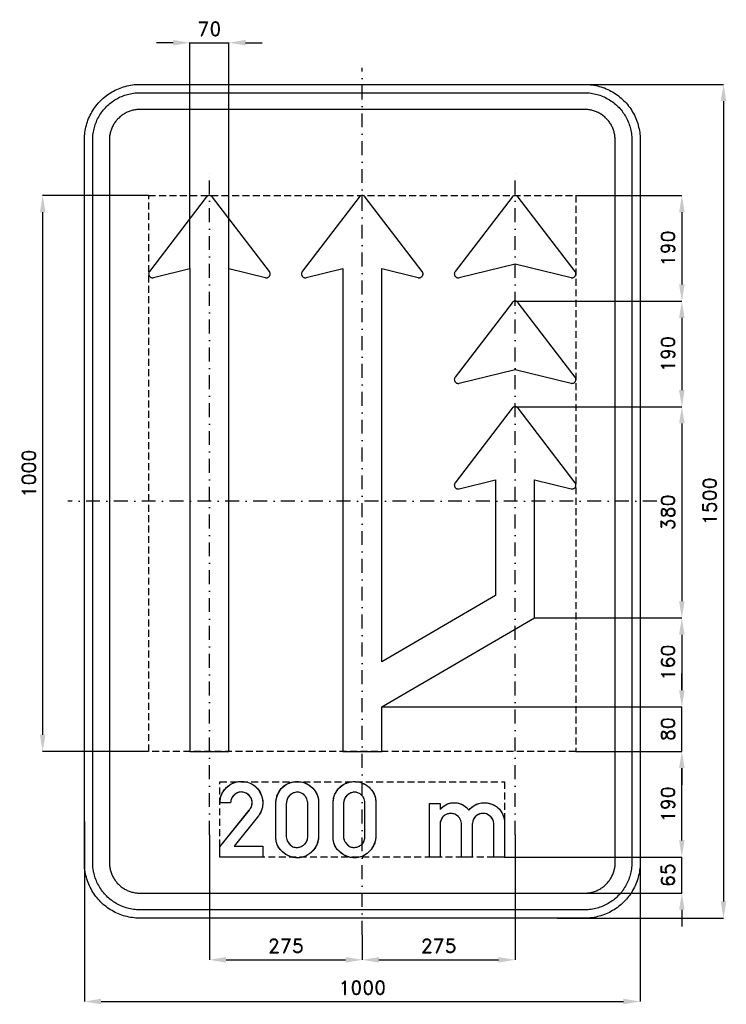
# Model space of a CAD drawing. Header units: millimetres. Extents: x -616 to 655, y -905 to 866.
import ezdxf

# ---------------------------------------------------------------- set-up
doc = ezdxf.new("R2010")
doc.units = ezdxf.units.MM
doc.header["$LTSCALE"] = 5
doc.linetypes.add('ČERCHOVANÁX2', pattern=[2, 1, -0.5, 0, -0.5])
doc.linetypes.add('ČÁRKOVANÁX2', pattern=[1.5, 1, -0.5])
doc.layers.add('Kóty', color=2, linetype='Continuous')
doc.layers.add('Značka', color=7, linetype='Continuous')
doc.styles.get("Standard").update_dxf_attribs({"font": 'romand.shx', "height": 25})
doc.dimstyles.get("Standard").update_dxf_attribs({"dimtxt": 25, "dimasz": 30, "dimexe": 0.18, "dimexo": 0.0625, "dimgap": 12.5, "dimtad": 1, "dimdec": 0, "dimzin": 0, "dimdsep": 46, "dimtxsty": 'Standard', "dimcen": 0.09, "dimadec": 0, "dimazin": 0, "dimtfac": 1, "dimtdec": 0, "dimtofl": 0, "dimtmove": 0, "dimatfit": 3, "dimfxl": 1, "dimtolj": 1, "dimtzin": 0, "dimarcsym": 0})

# ---------------------------------------------------------------- blocks, each defined once
blk = doc.blocks.new('*D0')
at = {"layer": 'Defpoints', "color": 0, "transparency": 16777216}
for p in [(-500, -576.2), (500, -596.8), (500, -900)]:
    blk.add_point(p, dxfattribs=at)
at = {"layer": 'Kóty', "color": 0, "lineweight": -2, "transparency": 16777216}
for p, q in [((-500, -576.2), (-500, -900.2)), ((500, -596.9), (500, -900.2)), ((-470, -900), (470, -900))]:
    blk.add_line(p, q, dxfattribs=at)
at = {"layer": 'Kóty', "color": 0, "transparency": 16777216}
for points in [[(-470, -895), (-470, -905), (-500, -900)], [(470, -895), (470, -905), (500, -900)]]:
    blk.add_solid(points, dxfattribs=at)
at = {"layer": 'Kóty', "color": 0, "transparency": 16777216, "insert": (0, -875), "char_height": 25, "attachment_point": 5}
blk.add_mtext('\\A1;1000', dxfattribs=at)
blk = doc.blocks.new('*D1')
at = {"layer": 'Defpoints', "color": 0, "transparency": 16777216}
for p in [(339.5, 750), (351.4, -750), (650, -750)]:
    blk.add_point(p, dxfattribs=at)
at = {"layer": 'Kóty', "color": 0, "lineweight": -2, "transparency": 16777216}
for p, q in [((339.6, 750), (650.2, 750)), ((650, 720), (650, -720)), ((351.5, -750), (650.2, -750))]:
    blk.add_line(p, q, dxfattribs=at)
at = {"layer": 'Kóty', "color": 0, "transparency": 16777216}
for points in [[(645, 720), (655, 720), (650, 750)], [(645, -720), (655, -720), (650, -750)]]:
    blk.add_solid(points, dxfattribs=at)
at = {"layer": 'Kóty', "color": 0, "transparency": 16777216, "insert": (625, 0), "char_height": 25, "attachment_point": 5, "rotation": 90}
blk.add_mtext('\\A1;1500', dxfattribs=at)
blk = doc.blocks.new('*D2')
at = {"layer": 'Defpoints', "color": 0, "transparency": 16777216}
for p in [(-575, 550), (-384.3, 550), (-384.3, -450)]:
    blk.add_point(p, dxfattribs=at)
at = {"layer": 'Kóty', "color": 0, "lineweight": -2, "transparency": 16777216}
for p, q in [((-384.3625, 550), (-575.18, 550)), ((-575, -420), (-575, 520)), ((-384.3625, -450), (-575.18, -450))]:
    blk.add_line(p, q, dxfattribs=at)
at = {"layer": 'Kóty', "color": 0, "transparency": 16777216}
for points in [[(-580, 520), (-570, 520), (-575, 550)], [(-580, -420), (-570, -420), (-575, -450)]]:
    blk.add_solid(points, dxfattribs=at)
at = {"layer": 'Kóty', "color": 0, "transparency": 16777216, "insert": (-600, 50), "char_height": 25, "attachment_point": 5, "rotation": 90}
blk.add_mtext('\\A1;1000', dxfattribs=at)
blk = doc.blocks.new('*D3')
at = {"layer": 'Defpoints', "color": 0, "transparency": 16777216}
for p in [(-240, 825), (-310, 418.53), (-240, 418.53)]:
    blk.add_point(p, dxfattribs=at)
at = {"layer": 'Kóty', "color": 0, "lineweight": -2, "transparency": 16777216}
for p, q in [((-340, 825), (-370, 825)), ((-310, 418.5925), (-310, 825.18)), ((-240, 418.5925), (-240, 825.18)), ((-210, 825), (-180, 825))]:
    blk.add_line(p, q, dxfattribs=at)
at = {"layer": 'Kóty', "color": 0, "transparency": 16777216}
for points in [[(-340, 830), (-340, 820), (-310, 825)], [(-210, 830), (-210, 820), (-240, 825)]]:
    blk.add_solid(points, dxfattribs=at)
at = {"layer": 'Kóty', "color": 0, "transparency": 16777216, "insert": (-275, 850), "char_height": 25, "attachment_point": 5}
blk.add_mtext('\\A1;70', dxfattribs=at)
blk = doc.blocks.new('*D4')
at = {"layer": 'Defpoints', "color": 0, "transparency": 16777216}
for p in [(384.3, 550), (275.2, 360), (575, 360)]:
    blk.add_point(p, dxfattribs=at)
at = {"layer": 'Kóty', "color": 0, "lineweight": -2, "transparency": 16777216}
for p, q in [((384.3625, 550), (575.18, 550)), ((575, 520), (575, 390)), ((275.2625, 360), (575.18, 360))]:
    blk.add_line(p, q, dxfattribs=at)
at = {"layer": 'Kóty', "color": 0, "transparency": 16777216}
for points in [[(570, 520), (580, 520), (575, 550)], [(570, 390), (580, 390), (575, 360)]]:
    blk.add_solid(points, dxfattribs=at)
at = {"layer": 'Kóty', "color": 0, "transparency": 16777216, "insert": (550, 455), "char_height": 25, "attachment_point": 5, "rotation": 90}
blk.add_mtext('\\A1;190', dxfattribs=at)
blk = doc.blocks.new('*D5')
at = {"layer": 'Defpoints', "color": 0, "transparency": 16777216}
for p in [(275.2625, 360), (274.4, 169.974), (575, 169.974)]:
    blk.add_point(p, dxfattribs=at)
at = {"layer": 'Kóty', "color": 0, "lineweight": -2, "transparency": 16777216}
for p, q in [((275.325, 360), (575.18, 360)), ((575, 330), (575, 199.974)), ((274.4625, 169.974), (575.18, 169.974))]:
    blk.add_line(p, q, dxfattribs=at)
at = {"layer": 'Kóty', "color": 0, "transparency": 16777216}
for points in [[(570, 330), (580, 330), (575, 360)], [(570, 199.974), (580, 199.974), (575, 169.974)]]:
    blk.add_solid(points, dxfattribs=at)
at = {"layer": 'Kóty', "color": 0, "transparency": 16777216, "insert": (550, 264.987), "char_height": 25, "attachment_point": 5, "rotation": 90}
blk.add_mtext('\\A1;190', dxfattribs=at)
blk = doc.blocks.new('*D6')
at = {"layer": 'Defpoints', "color": 0, "transparency": 16777216}
for p in [(-275, -600), (0, -780), (0, -825)]:
    blk.add_point(p, dxfattribs=at)
at = {"layer": 'Kóty', "color": 0, "lineweight": -2, "transparency": 16777216}
for p, q in [((-275, -600.0625), (-275, -825.18)), ((0, -780.0625), (0, -825.18)), ((-245, -825), (-30, -825))]:
    blk.add_line(p, q, dxfattribs=at)
at = {"layer": 'Kóty', "color": 0, "transparency": 16777216}
for points in [[(-245, -820), (-245, -830), (-275, -825)], [(-30, -820), (-30, -830), (0, -825)]]:
    blk.add_solid(points, dxfattribs=at)
at = {"layer": 'Kóty', "color": 0, "transparency": 16777216, "insert": (-137.5, -800), "char_height": 25, "attachment_point": 5}
blk.add_mtext('\\A1;275', dxfattribs=at)
blk = doc.blocks.new('*D7')
at = {"layer": 'Defpoints', "color": 0, "transparency": 16777216}
for p in [(275, -600), (0, -787.5), (275, -825)]:
    blk.add_point(p, dxfattribs=at)
at = {"layer": 'Kóty', "color": 0, "lineweight": -2, "transparency": 16777216}
for p, q in [((275, -600.0625), (275, -825.18)), ((0, -787.5625), (0, -825.18)), ((30, -825), (245, -825))]:
    blk.add_line(p, q, dxfattribs=at)
at = {"layer": 'Kóty', "color": 0, "transparency": 16777216}
for points in [[(30, -820), (30, -830), (0, -825)], [(245, -820), (245, -830), (275, -825)]]:
    blk.add_solid(points, dxfattribs=at)
at = {"layer": 'Kóty', "color": 0, "transparency": 16777216, "insert": (137.5, -800), "char_height": 25, "attachment_point": 5}
blk.add_mtext('\\A1;275', dxfattribs=at)
blk = doc.blocks.new('*D8')
at = {"layer": 'Defpoints', "color": 0, "transparency": 16777216}
for p in [(424.82125, 169.974), (310, -209.999), (575, -209.999)]:
    blk.add_point(p, dxfattribs=at)
at = {"layer": 'Kóty', "color": 0, "lineweight": -2, "transparency": 16777216}
for p, q in [((424.88375, 169.974), (575.18, 169.974)), ((575, 139.974), (575, -179.999)), ((310.0625, -209.999), (575.18, -209.999))]:
    blk.add_line(p, q, dxfattribs=at)
at = {"layer": 'Kóty', "color": 0, "transparency": 16777216}
for points in [[(570, 139.974), (580, 139.974), (575, 169.974)], [(570, -179.999), (580, -179.999), (575, -209.999)]]:
    blk.add_solid(points, dxfattribs=at)
at = {"layer": 'Kóty', "color": 0, "transparency": 16777216, "insert": (550, -20.0125), "char_height": 25, "attachment_point": 5, "rotation": 90}
blk.add_mtext('\\A1;380', dxfattribs=at)
blk = doc.blocks.new('*D9')
at = {"layer": 'Defpoints', "color": 0, "transparency": 16777216}
for p in [(310.0625, -209.999), (35, -370), (575, -370)]:
    blk.add_point(p, dxfattribs=at)
at = {"layer": 'Kóty', "color": 0, "lineweight": -2, "transparency": 16777216}
for p, q in [((310.125, -209.999), (575.18, -209.999)), ((575, -239.999), (575, -340)), ((35.0625, -370), (575.18, -370))]:
    blk.add_line(p, q, dxfattribs=at)
at = {"layer": 'Kóty', "color": 0, "transparency": 16777216}
for points in [[(570, -239.999), (580, -239.999), (575, -209.999)], [(570, -340), (580, -340), (575, -370)]]:
    blk.add_solid(points, dxfattribs=at)
at = {"layer": 'Kóty', "color": 0, "transparency": 16777216, "insert": (550, -289.9995), "char_height": 25, "attachment_point": 5, "rotation": 90}
blk.add_mtext('\\A1;160', dxfattribs=at)
blk = doc.blocks.new('*D10')
at = {"layer": 'Defpoints', "color": 0, "transparency": 16777216}
for p in [(35.0625, -370), (384.3, -450), (575, -450)]:
    blk.add_point(p, dxfattribs=at)
at = {"layer": 'Kóty', "color": 0, "lineweight": -2, "transparency": 16777216}
for p, q in [((575, -340), (575, -310)), ((35.125, -370), (575.18, -370)), ((384.3625, -450), (575.18, -450)), ((575, -480), (575, -510))]:
    blk.add_line(p, q, dxfattribs=at)
at = {"layer": 'Kóty', "color": 0, "transparency": 16777216}
for points in [[(570, -340), (580, -340), (575, -370)], [(570, -480), (580, -480), (575, -450)]]:
    blk.add_solid(points, dxfattribs=at)
at = {"layer": 'Kóty', "color": 0, "transparency": 16777216, "insert": (550, -410), "char_height": 25, "attachment_point": 5, "rotation": 90}
blk.add_mtext('\\A1;80', dxfattribs=at)
blk = doc.blocks.new('*D11')
at = {"layer": 'Defpoints', "color": 0, "transparency": 16777216}
for p in [(256, -640), (575, -640), (239.8, -705)]:
    blk.add_point(p, dxfattribs=at)
at = {"layer": 'Kóty', "color": 0, "lineweight": -2, "transparency": 16777216}
for p, q in [((575, -610), (575, -580)), ((256.1, -640), (575.2, -640)), ((239.8, -705), (575.2, -705)), ((575, -735), (575, -765))]:
    blk.add_line(p, q, dxfattribs=at)
at = {"layer": 'Kóty', "color": 0, "transparency": 16777216}
for points in [[(570, -610), (580, -610), (575, -640)], [(570, -735), (580, -735), (575, -705)]]:
    blk.add_solid(points, dxfattribs=at)
at = {"layer": 'Kóty', "color": 0, "transparency": 16777216, "insert": (550, -672.5), "char_height": 25, "attachment_point": 5, "rotation": 90}
blk.add_mtext('\\A1;65', dxfattribs=at)
blk = doc.blocks.new('*D12')
at = {"layer": 'Defpoints', "color": 0, "transparency": 16777216}
for p in [(384.3, -450), (575, -450), (256.0925, -640)]:
    blk.add_point(p, dxfattribs=at)
at = {"layer": 'Kóty', "color": 0, "lineweight": -2, "transparency": 16777216}
for p, q in [((384.3625, -450), (575.18, -450)), ((575, -610), (575, -480)), ((256.155, -640), (575.18, -640))]:
    blk.add_line(p, q, dxfattribs=at)
at = {"layer": 'Kóty', "color": 0, "transparency": 16777216}
for points in [[(570, -480), (580, -480), (575, -450)], [(570, -610), (580, -610), (575, -640)]]:
    blk.add_solid(points, dxfattribs=at)
at = {"layer": 'Kóty', "color": 0, "transparency": 16777216, "insert": (550, -545), "char_height": 25, "attachment_point": 5, "rotation": 90}
blk.add_mtext('\\A1;190', dxfattribs=at)

msp = doc.modelspace()

# ---------------------------------------------------------------- linework, layer by layer
at = {"layer": 'Kóty'}
for points in [[(-310, 825), (-240, 825)], [(575, -450), (575, -370)], [(575, -705), (575, -640)]]:
    msp.add_lwpolyline(points, dxfattribs=at)
at = {"layer": 'Značka', "color": 6, "linetype": 'ČERCHOVANÁX2', "ltscale": 5}
for points in [[(0, -780), (0, 780)], [(-275, -600), (-275, 600)], [(275, -600), (275, 600)], [(530, 0), (-530, 0)]]:
    msp.add_lwpolyline(points, dxfattribs=at)
at = {"layer": 'Značka', "color": 5}
for points in [[(-400, -750), (-400.393, -749.9988), (-400.785, -749.9969, -0.0321801), (-413.6978, -749.0925, -0.0354432), (-426.3873, -746.4557, -0.0362667), (-438.6591, -742.3068, -0.0344205), (-450.2266, -736.4713, -0.0337216), (-461.0042, -729.2849, -0.0340847), (-470.7107, -720.7107, -0.0342086), (-479.2931, -711.0064, -0.0342292), (-486.4713, -700.2266, -0.0340441), (-492.2651, -688.6512, -0.0334121), (-496.4557, -676.3873, -0.0341269), (-499.1355, -663.6918, -0.0367447), (-499.9969, -650.785), (-499.9989, -650.393), (-500, -650), (-500, 650), (-499.9988, 650.39), (-499.9969, 650.79, -0.0321796), (-499.0925, 663.7, -0.0354411), (-496.4557, 676.39, -0.0362697), (-492.3068, 688.66, -0.0344172), (-486.4713, 700.23, -0.033719), (-479.2849, 711, -0.0340776), (-470.7107, 720.71, -0.0342077), (-461.0064, 729.29, -0.0342268), (-450.2266, 736.47, -0.0340514), (-438.6512, 742.27, -0.0334162), (-426.3873, 746.46, -0.0341286), (-413.6918, 749.14, -0.0367456), (-400.785, 750), (-400.393, 750), (-400, 750), (400, 750), (400.393, 750), (400.785, 750, -0.0321794), (413.698, 749.09, -0.0354509), (426.387, 746.46, -0.0362816), (438.659, 742.31, -0.0344246), (450.227, 736.47, -0.0337312), (461.004, 729.28, -0.034081), (470.711, 720.71, -0.0342138), (479.293, 711.01, -0.0342285), (486.471, 700.23, -0.0340344), (492.265, 688.65, -0.0334114), (496.46, 676.39, -0.0341223), (499.14, 663.69, -0.0367412), (500, 650.79), (500, 650.39), (500, 650), (500, -650), (500, -650.393), (500, -650.785, -0.0321792), (499.09, -663.6978, -0.0354418), (496.46, -676.3873, -0.0362638), (492.307, -688.6591, -0.0344153), (486.471, -700.2266, -0.0337192), (479.285, -711.0042, -0.034086), (470.711, -720.7107, -0.0342054), (461.006, -729.2931, -0.0342295), (450.227, -736.4713, -0.0340459), (438.651, -742.2651, -0.0334135), (426.387, -746.4557, -0.034127), (413.692, -749.1355, -0.036745), (400.785, -749.9969), (400.393, -749.9989), (400, -750), (-400, -750)], [(-400, -735), (-400.334, -734.999), (-400.668, -734.9974, -0.0321799), (-411.6431, -734.2286, -0.0354431), (-422.4292, -731.9874, -0.036267), (-432.8602, -728.4608, -0.0344205), (-442.6926, -723.5006, -0.0337214), (-451.8536, -717.3922, -0.0340847), (-460.1041, -710.1041, -0.0342085), (-467.3991, -701.8554, -0.0342292), (-473.5006, -692.6926, -0.0340447), (-478.4254, -682.8535, -0.0334123), (-481.9874, -672.4292, -0.0341271), (-484.2652, -661.638, -0.0367448), (-484.9974, -650.668), (-484.9991, -650.334), (-485, -650), (-485, 650), (-484.999, 650.33), (-484.9974, 650.67, -0.0321808), (-484.2286, 661.64, -0.0354437), (-481.9874, 672.43, -0.0362674), (-478.4608, 682.86, -0.034419), (-473.5006, 692.69, -0.0337112), (-467.3922, 701.85, -0.0340785), (-460.1041, 710.1, -0.034195), (-451.8554, 717.4, -0.0342194), (-442.6926, 723.5, -0.0340514), (-432.8535, 728.43, -0.0334085), (-422.4292, 731.99, -0.0341207), (-411.638, 734.27, -0.0367451), (-400.668, 735), (-400.334, 735), (-400, 735), (400, 735), (400.334, 735), (400.668, 735, -0.0321738), (411.643, 734.23, -0.0354396), (422.429, 731.99, -0.0362613), (432.86, 728.46, -0.0344296), (442.693, 723.5, -0.0337309), (451.854, 717.39, -0.0340802), (460.104, 710.1, -0.0342125), (467.399, 701.86, -0.03423), (473.501, 692.69, -0.0340367), (478.425, 682.85, -0.0334178), (481.987, 672.43, -0.0341274), (484.265, 661.64, -0.0367509), (484.997, 650.67), (484.999, 650.33), (485, 650), (485, -650), (484.999, -650.334), (484.997, -650.668, -0.0321847), (484.229, -661.6431, -0.0354498), (481.987, -672.4292, -0.0362714), (478.461, -682.8602, -0.0344187), (473.501, -692.6926, -0.0337149), (467.392, -701.8536, -0.0340831), (460.104, -710.1041, -0.0342094), (451.855, -717.3991, -0.0342308), (442.693, -723.5006, -0.0340424), (432.854, -728.4254, -0.0334111), (422.429, -731.9874, -0.0341271), (411.638, -734.2652, -0.0367448), (400.668, -734.9974), (400.334, -734.9991), (400, -735), (-400, -735)], [(-400, -705), (400, -705), (400.216, -704.9994), (400.432, -704.9983, 0.0321799), (407.534, -704.5008, 0.0354424), (414.513, -703.0507, 0.0362647), (421.263, -700.7687, 0.0344223), (427.625, -697.5592, 0.033717), (433.552, -693.6067, 0.034088), (438.891, -688.8909, 0.0342122), (443.611, -683.5535, 0.0342287), (447.559, -677.6246, 0.0340415), (450.746, -671.2582, 0.0334124), (453.051, -664.513, 0.0341249), (454.525, -657.5305, 0.0367432), (454.998, -650.432), (454.999, -650.216), (455, -650), (455, 650), (454.999, 650.22), (454.998, 650.43, 0.0321867), (454.501, 657.53, 0.0354421), (453.051, 664.51, 0.0362779), (450.769, 671.26, 0.0344207), (447.559, 677.62, 0.0337176), (443.607, 683.55, 0.0340785), (438.891, 688.89, 0.0341988), (433.554, 693.61, 0.0342361), (427.625, 697.56, 0.0340303), (421.258, 700.75, 0.033395), (414.513, 703.05, 0.0341092), (407.53, 704.52, 0.0367438), (400.432, 705), (400.216, 705), (400, 705), (-400, 705), (-400.216, 705), (-400.432, 705, 0.0321706), (-407.5338, 704.5, 0.0354292), (-414.513, 703.05, 0.036266), (-421.2625, 700.77, 0.0344312), (-427.6246, 697.56, 0.0337345), (-433.5523, 693.61, 0.034079), (-438.8909, 688.89, 0.0342245), (-443.6112, 683.55, 0.0342352), (-447.5592, 677.62, 0.0340405), (-450.7458, 671.26, 0.0334087), (-453.0507, 664.51, 0.034125), (-454.5245, 657.53, 0.0367448), (-454.9983, 650.43), (-454.9994, 650.22), (-455, 650), (-455, -650), (-454.9994, -650.216), (-454.9983, -650.432, 0.0321797), (-454.5008, -657.5338, 0.0354429), (-453.0507, -664.513, 0.0362669), (-450.7687, -671.2625, 0.0344214), (-447.5592, -677.6246, 0.0337215), (-443.6067, -683.5523, 0.0340845), (-438.8909, -688.8909, 0.0342083), (-433.5535, -693.6112, 0.0342301), (-427.6246, -697.5592, 0.0340439), (-421.2582, -700.7458, 0.0334124), (-414.513, -703.0507, 0.0341275), (-407.5305, -704.5245, 0.0367453), (-400.432, -704.9983), (-400.216, -704.9994), (-400, -705)], [(-256.03, -640), (-256.03, -621.958), (-203.22, -555.498), (-202.45, -554.521), (-201.71, -553.516, 0.0829791), (-198.85, -547.512, 0.0943981), (-198.22, -540.887, 0.0921532), (-199.61, -534.894, 0.0840255), (-203.01, -529.694, 0.0981467), (-208.99, -525.033, 0.106049), (-216.25, -523.098, 0.106166), (-223.63, -524.027, 0.0999533), (-230.11, -527.837, 0.0837277), (-234.15, -532.512, 0.0916537), (-236.31, -538.159), (-236.64, -540.244), (-236.82, -542.35), (-256.03, -542.35), (-255.98, -540.535), (-255.89, -538.722, -0.0594225), (-254.29, -530.616, -0.058226), (-250.83, -523.042, -0.0721484), (-244.4, -514.743, -0.0722198), (-235.92, -508.614, -0.0614808), (-227.77, -505.261, -0.0599421), (-219.03, -503.959, -0.0830621), (-206.56, -505.412, -0.0870443), (-195.24, -510.92, -0.0877596), (-186.16, -519.658, -0.0877873), (-180.63, -530.903, -0.0684788), (-178.91, -540.504, -0.0624169), (-179.73, -550.253, -0.0506904), (-181.84, -557.506, -0.0618401), (-185.48, -564.034), (-186.2, -565.02), (-186.94, -565.989), (-230.8, -620.734), (-178.97, -620.734), (-178.97, -640), (-256.03, -640)], [(-256, -640), (-256, -621.958), (-203.2, -555.498), (-202.4, -554.521), (-201.7, -553.516), (-198.9, -547.512), (-198.2, -540.887), (-199.6, -534.894), (-203, -529.694), (-209, -525.033, 0.106039), (-216.2, -523.098, 0.106164), (-223.6, -524.027), (-230.1, -527.837), (-234.1, -532.512), (-236.3, -538.159), (-236.6, -540.244), (-236.8, -542.35), (-256, -542.35), (-256, -540.535), (-255.9, -538.722), (-254.3, -530.616), (-250.8, -523.042), (-244.4, -514.743), (-235.9, -508.614), (-227.8, -505.261, -0.059925), (-219, -503.959, -0.0830637), (-206.6, -505.412, -0.0871166), (-195.2, -510.92), (-186.2, -519.658), (-180.6, -530.903), (-178.9, -540.504), (-179.7, -550.253), (-181.8, -557.506), (-185.5, -564.034), (-186.2, -565.02), (-186.9, -565.989), (-230.8, -620.734), (-179, -620.734), (-179, -640), (-256, -640)], [(-155.3, -544.094), (-155.4, -542.884), (-155.3, -541.675), (-154.5, -534.293), (-152.1, -527.162), (-145.9, -516.976), (-136.8, -509.43), (-129.8, -506.201), (-122.3, -504.592, -0.0620185), (-112.5, -504.58, -0.0645419), (-103, -507.011), (-95.6, -510.687), (-89.2, -515.884), (-84.6, -521.502), (-81.2, -527.964), (-79.5, -533.51), (-78.8, -539.256), (-78.7, -541.268), (-78.8, -543.278), (-78.8, -602.116), (-78.8, -603.325), (-78.8, -604.534), (-79.7, -611.531), (-82, -618.245), (-87, -626.695), (-94.1, -633.545), (-101.7, -638.187), (-110.2, -640.802, -0.0696627), (-120, -641.323, -0.0674728), (-129.6, -639.198), (-137.3, -635.548), (-144.1, -630.325), (-149.2, -624.754), (-152.9, -618.245), (-154.7, -612.326), (-155.3, -606.152), (-155.4, -604.131), (-155.3, -602.116), (-155.3, -544.094)], [(-155.34, -544.094), (-155.35, -542.884), (-155.34, -541.675, -0.0490265), (-154.46, -534.293, -0.0499929), (-152.12, -527.163, -0.0795418), (-145.92, -516.976, -0.0890969), (-136.81, -509.43, -0.0597951), (-129.83, -506.201, -0.0520207), (-122.29, -504.592, -0.0620169), (-112.46, -504.58, -0.0645003), (-102.96, -507.011, -0.0554379), (-95.61, -510.687, -0.0554872), (-89.25, -515.884, -0.0511063), (-84.57, -521.502, -0.0548889), (-81.19, -527.964, -0.0452566), (-79.46, -533.51, -0.0459917), (-78.77, -539.256), (-78.74, -541.268), (-78.77, -543.278), (-78.77, -602.116), (-78.76, -603.325), (-78.77, -604.534, -0.0517783), (-79.68, -611.531, -0.049691), (-81.99, -618.245, -0.0667972), (-87.02, -626.695, -0.065912), (-94.09, -633.545, -0.0611027), (-101.69, -638.187, -0.0641443), (-110.2, -640.802, -0.0696624), (-119.99, -641.323, -0.0674499), (-129.55, -639.198, -0.0568158), (-137.26, -635.548, -0.0496032), (-144.06, -630.325, -0.0480623), (-149.21, -624.754, -0.0659016), (-152.92, -618.245, -0.0547556), (-154.72, -612.326, -0.0423693), (-155.34, -606.152), (-155.37, -604.131), (-155.34, -602.116), (-155.34, -544.094)], [(-52.3, -544.094), (-52.3, -542.884), (-52.3, -541.675), (-51.5, -534.293), (-49.1, -527.162), (-42.9, -516.976), (-33.8, -509.43), (-26.8, -506.201), (-19.3, -504.592, -0.0620185), (-9.5, -504.58, -0.0645419), (0, -507.011), (7.4, -510.687), (13.8, -515.884), (18.4, -521.502), (21.8, -527.964), (23.5, -533.51), (24.2, -539.256), (24.3, -541.268), (24.2, -543.278), (24.2, -602.116), (24.2, -603.325), (24.2, -604.534), (23.3, -611.531), (21, -618.245), (16, -626.695), (8.9, -633.545), (1.3, -638.187), (-7.2, -640.802, -0.0696627), (-17, -641.323, -0.0674728), (-26.5, -639.198), (-34.3, -635.548), (-41.1, -630.325), (-46.2, -624.754), (-49.9, -618.245), (-51.7, -612.326), (-52.3, -606.152), (-52.4, -604.131), (-52.3, -602.116), (-52.3, -544.094)], [(-52.33, -544.094), (-52.34, -542.884), (-52.33, -541.675, -0.0490265), (-51.45, -534.293, -0.0499929), (-49.11, -527.163, -0.0795418), (-42.91, -516.976, -0.0890969), (-33.8, -509.43, -0.0597951), (-26.82, -506.201, -0.0520207), (-19.29, -504.592, -0.0620169), (-9.46, -504.58, -0.0645003), (0.05, -507.011, -0.0554379), (7.4, -510.687, -0.0554872), (13.76, -515.884, -0.0511063), (18.43, -521.502, -0.0548889), (21.82, -527.964, -0.0452566), (23.54, -533.51, -0.0459917), (24.24, -539.256), (24.27, -541.268), (24.24, -543.278), (24.24, -602.116), (24.25, -603.325), (24.24, -604.534, -0.0517783), (23.33, -611.531, -0.049691), (21.02, -618.245, -0.0667972), (15.99, -626.695, -0.065912), (8.92, -633.545, -0.0611027), (1.31, -638.187, -0.0641443), (-7.19, -640.802, -0.0696624), (-16.98, -641.323, -0.0674499), (-26.54, -639.198, -0.0568158), (-34.25, -635.548, -0.0496032), (-41.06, -630.325, -0.0480623), (-46.2, -624.754, -0.0659016), (-49.91, -618.245, -0.0547556), (-51.71, -612.326, -0.0423693), (-52.33, -606.152), (-52.36, -604.131), (-52.33, -602.116), (-52.33, -544.094)], [(-136.81, -544.094), (-136.81, -602.116), (-136.82, -602.925), (-136.81, -603.733, 0.0738963), (-135.86, -608.731, 0.0595341), (-133.59, -613.408, 0.0707199), (-129.76, -618.217, 0.0945857), (-124.71, -621.466, 0.108402), (-117.96, -622.799, 0.0875516), (-111.02, -621.466, 0.0781521), (-105.53, -618.612, 0.08816), (-101.34, -614.209, 0.0617759), (-99.38, -610.531, 0.0611714), (-98.36, -606.503), (-98.17, -604.314), (-98.12, -602.116), (-98.12, -544.094), (-98.25, -542.184), (-98.46, -540.283, 0.0583392), (-99.73, -535.533, 0.0647204), (-102.14, -531.198, 0.0880889), (-106.72, -526.589, 0.0978886), (-112.62, -523.942, 0.0998457), (-119.19, -523.529, 0.0882648), (-125.51, -525.545, 0.0741645), (-130.17, -528.708, 0.0756998), (-133.66, -533.055, 0.0525995), (-135.4, -536.706, 0.0461164), (-136.39, -540.62), (-136.63, -542.354), (-136.81, -544.094)], [(-136.8, -544.094), (-136.8, -602.116), (-136.8, -602.925), (-136.8, -603.733), (-135.9, -608.731), (-133.6, -613.408), (-129.8, -618.217), (-124.7, -621.466, 0.108474), (-118, -622.799, 0.0875103), (-111, -621.466), (-105.5, -618.612), (-101.3, -614.209), (-99.4, -610.531), (-98.4, -606.503), (-98.2, -604.314), (-98.1, -602.116), (-98.1, -544.094), (-98.2, -542.184), (-98.5, -540.283), (-99.7, -535.533), (-102.1, -531.198), (-106.7, -526.589), (-112.6, -523.942, 0.0998497), (-119.2, -523.529, 0.0881573), (-125.5, -525.545), (-130.2, -528.708), (-133.7, -533.055), (-135.4, -536.706), (-136.4, -540.62), (-136.6, -542.354), (-136.8, -544.094)], [(-33.8, -544.094), (-33.8, -602.116), (-33.81, -602.925), (-33.8, -603.733, 0.0738963), (-32.85, -608.731, 0.0595341), (-30.58, -613.408, 0.0707199), (-26.75, -618.217, 0.0945857), (-21.71, -621.466, 0.108402), (-14.95, -622.799, 0.0875516), (-8.01, -621.466, 0.0781521), (-2.52, -618.612, 0.08816), (1.67, -614.209, 0.0617759), (3.63, -610.531, 0.0611714), (4.65, -606.503), (4.84, -604.314), (4.89, -602.116), (4.89, -544.094), (4.76, -542.184), (4.55, -540.283, 0.0583392), (3.27, -535.533, 0.0647204), (0.86, -531.198, 0.0880889), (-3.72, -526.589, 0.0978886), (-9.61, -523.942, 0.0998457), (-16.18, -523.529, 0.0882648), (-22.51, -525.545, 0.0741645), (-27.16, -528.708, 0.0756998), (-30.65, -533.055, 0.0525995), (-32.39, -536.706, 0.0461164), (-33.38, -540.62), (-33.62, -542.354), (-33.8, -544.094)], [(-33.8, -544.094), (-33.8, -602.116), (-33.8, -602.925), (-33.8, -603.733), (-32.9, -608.731), (-30.6, -613.408), (-26.8, -618.217), (-21.7, -621.466, 0.108474), (-15, -622.799, 0.0875103), (-8, -621.466), (-2.5, -618.612), (1.7, -614.209), (3.6, -610.531), (4.6, -606.503), (4.8, -604.314), (4.9, -602.116), (4.9, -544.094), (4.8, -542.184), (4.5, -540.283), (3.3, -535.533), (0.9, -531.198), (-3.7, -526.589), (-9.6, -523.942, 0.0998497), (-16.2, -523.529, 0.0881573), (-22.5, -525.545), (-27.2, -528.708), (-30.6, -533.055), (-32.4, -536.706), (-33.4, -540.62), (-33.6, -542.354), (-33.8, -544.094)], [(120.66, -639.986), (120.66, -543.517), (140.04, -543.517), (140.04, -554.261), (141.1, -553.087), (142.18, -551.941, -0.0538256), (147.45, -547.642, -0.0546358), (153.54, -544.558, -0.0497782), (159.36, -542.826, -0.0499047), (165.4, -542.28, -0.0445993), (170.78, -542.705, -0.0453435), (175.99, -544.08, -0.0415337), (180.77, -546.2, -0.0347546), (185.18, -549.03), (187.6, -550.943), (189.78, -553.108), (190.8, -554.331), (191.78, -555.597), (192.92, -554.243), (194.11, -552.925, -0.072075), (201.34, -547.269, -0.0664565), (209.88, -543.756, -0.0355099), (214.59, -542.683, -0.0358379), (219.38, -542.294, -0.05052), (226.27, -542.853, -0.0496604), (232.97, -544.783, -0.0682901), (241.4, -549.328, -0.0733018), (248.21, -556.005, -0.0568437), (252.23, -562.357, -0.0488648), (254.83, -569.406), (255.46, -571.997), (255.86, -574.623), (255.96, -575.81), (256.03, -577), (256.03, -639.986), (236.66, -639.986), (236.66, -580.895), (236.64, -580.171), (236.61, -579.447), (236, -575.843), (234.68, -572.416, 0.0676888), (232, -568.307, 0.066944), (228.33, -565.047, 0.0735534), (223.5, -562.565, 0.0743163), (218.16, -561.587, 0.080741), (212.29, -562.172, 0.0806605), (206.88, -564.583, 0.0705074), (202.99, -567.785, 0.0753606), (200.2, -571.923, 0.0507408), (198.88, -575.415), (198.16, -579.081), (198.09, -579.609), (198.02, -580.136), (198.02, -639.986), (178.69, -639.986), (178.69, -580.516), (178.66, -579.707), (178.61, -578.898, 0.0737768), (177.49, -574.076, 0.0690263), (175.04, -569.716, 0.0747189), (171.3, -565.774, 0.0737741), (166.56, -563.092, 0.0890559), (159.93, -561.603, 0.093657), (153.22, -562.544, 0.0733258), (148.64, -564.67, 0.0711427), (144.85, -568.014, 0.0770048), (141.72, -572.836, 0.0779908), (140.21, -578.322), (140.12, -579.053), (140.04, -579.784), (140.04, -639.986), (120.66, -639.986)], [(120.7, -639.986), (120.7, -543.517), (140, -543.517), (140, -554.261), (141.1, -553.087), (142.2, -551.941), (147.4, -547.642), (153.5, -544.558), (159.4, -542.826, -0.0499056), (165.4, -542.28, -0.0445582), (170.8, -542.705), (176, -544.08), (180.8, -546.2), (185.2, -549.03), (187.6, -550.943), (189.8, -553.108), (190.8, -554.331), (191.8, -555.597), (192.9, -554.243), (194.1, -552.925), (201.3, -547.269), (209.9, -543.756), (214.6, -542.683), (219.4, -542.294, -0.0505478), (226.3, -542.853), (233, -544.783), (241.4, -549.328), (248.2, -556.005), (252.2, -562.357), (254.8, -569.406), (255.5, -571.997), (255.9, -574.623), (256, -575.81), (256, -577), (256, -639.986), (236.7, -639.986), (236.7, -580.895), (236.6, -580.171), (236.6, -579.447), (236, -575.843), (234.7, -572.416), (232, -568.307), (228.3, -565.047), (223.5, -562.565), (218.2, -561.587, 0.0807313), (212.3, -562.172), (206.9, -564.583), (203, -567.785), (200.2, -571.923), (198.9, -575.415), (198.2, -579.081), (198.1, -579.609), (198, -580.136), (198, -639.986), (178.7, -639.986), (178.7, -580.516), (178.7, -579.707), (178.6, -578.898), (177.5, -574.076), (175, -569.716), (171.3, -565.774), (166.6, -563.092), (159.9, -561.603, 0.0936805), (153.2, -562.544), (148.6, -564.67), (144.9, -568.014), (141.7, -572.836), (140.2, -578.322), (140.1, -579.053), (140, -579.784), (140, -639.986), (120.7, -639.986)]]:
    msp.add_lwpolyline(points, format="xyb", dxfattribs=at)
for points in [[(-310, -450), (-240, -450), (-240, 418.53), (-174.4, 402.31), (-174.2, 402.28), (-174.1, 402.25), (-173.2, 402.12), (-172.3, 402.12), (-171.4, 402.23), (-170.6, 402.44), (-169.8, 402.74), (-169.1, 403.14), (-168.3, 403.63), (-167.7, 404.21), (-167.5, 404.47), (-167.2, 404.73), (-167, 405.02), (-166.8, 405.31), (-166.3, 406.22), (-166, 407.21), (-165.8, 408.03), (-165.7, 408.88), (-165.7, 409.72), (-165.8, 410.56), (-166.1, 411.38), (-166.4, 412.17), (-166.5, 412.47), (-166.7, 412.77), (-166.8, 412.96), (-167, 413.14), (-167, 413.25), (-167.1, 413.35), (-269.5, 547.25), (-269.5, 547.33), (-269.6, 547.41), (-270, 547.92), (-270.5, 548.37), (-271, 548.76), (-271.6, 549.1), (-272.2, 549.39), (-272.8, 549.62), (-273.4, 549.8), (-274, 549.92), (-274.3, 549.96), (-274.5, 549.98), (-274.7, 549.99), (-274.8, 550), (-274.9, 550), (-275, 550), (-275.1, 550), (-275.2, 550), (-275.4, 549.99), (-275.6, 549.98), (-276.1, 549.92), (-276.6, 549.83), (-277.2, 549.66), (-277.8, 549.44), (-278.4, 549.16), (-278.9, 548.83), (-279.4, 548.46), (-279.9, 548.03), (-280.1, 547.85), (-280.3, 547.66), (-280.4, 547.53), (-280.5, 547.41), (-280.5, 547.33), (-280.6, 547.25), (-382.9, 413.35), (-383, 413.25), (-383.1, 413.14), (-383.6, 412.36), (-383.9, 411.52), (-384.2, 410.7), (-384.3, 409.85), (-384.4, 409), (-384.3, 408.15), (-384.1, 407.31), (-383.8, 406.49), (-383.7, 406.17), (-383.5, 405.86), (-383.4, 405.55), (-383.2, 405.25), (-382.5, 404.42), (-381.8, 403.69), (-381.1, 403.19), (-380.4, 402.78), (-379.6, 402.46), (-378.8, 402.24), (-377.9, 402.11), (-377.1, 402.1), (-376.7, 402.13), (-376.4, 402.17), (-376.2, 402.2), (-376, 402.25), (-375.8, 402.28), (-375.7, 402.31), (-310, 418.53), (-310, -450)], [(310, 38.529), (375.6, 22.306), (375.8, 22.276), (375.9, 22.248), (376.8, 22.122), (377.7, 22.123), (378.6, 22.224), (379.4, 22.436), (380.2, 22.74), (381, 23.142), (381.7, 23.632), (382.3, 24.211), (382.5, 24.466), (382.8, 24.733), (383, 25.015), (383.2, 25.308), (383.7, 26.222), (384, 27.205), (384.2, 28.032), (384.3, 28.877), (384.3, 29.72), (384.2, 30.555), (384, 31.378), (383.6, 32.164), (383.5, 32.472), (383.3, 32.772), (383.2, 32.957), (383, 33.138), (383, 33.246), (382.9, 33.352), (280.5, 167.253), (280.5, 167.33), (280.4, 167.407), (280, 167.914), (279.5, 168.373), (279, 168.761), (278.4, 169.098), (277.8, 169.386), (277.2, 169.62), (276.6, 169.802), (276, 169.923), (275.7, 169.956), (275.5, 169.98), (275.3, 169.99), (275.2, 169.996), (275.1, 169.998), (275, 169.999), (274.9, 169.998), (274.8, 169.996), (274.6, 169.988), (274.4, 169.974), (273.9, 169.917), (273.4, 169.827), (272.8, 169.661), (272.2, 169.435), (271.6, 169.16), (271.1, 168.832), (270.6, 168.455), (270.1, 168.029), (269.9, 167.846), (269.7, 167.656), (269.6, 167.533), (269.5, 167.407), (269.5, 167.331), (269.4, 167.253), (167.1, 33.352), (167, 33.245), (166.9, 33.136), (166.4, 32.355), (166.1, 31.514), (165.8, 30.695), (165.7, 29.85), (165.6, 28.999), (165.7, 28.15), (165.9, 27.305), (166.2, 26.491), (166.3, 26.17), (166.5, 25.858), (166.6, 25.548), (166.8, 25.248), (167.5, 24.417), (168.2, 23.693), (168.9, 23.188), (169.6, 22.776), (170.4, 22.455), (171.2, 22.235), (172.1, 22.111), (172.9, 22.101), (173.3, 22.125), (173.6, 22.167), (173.8, 22.202), (174, 22.245), (174.2, 22.275), (174.3, 22.306), (240, 38.529), (240, -169.74), (35, -289.013), (35, 418.53), (100.6, 402.31), (100.8, 402.28), (100.9, 402.25), (101.8, 402.12), (102.7, 402.12), (103.6, 402.23), (104.4, 402.44), (105.2, 402.74), (105.9, 403.14), (106.7, 403.63), (107.3, 404.21), (107.5, 404.47), (107.8, 404.73), (108, 405.02), (108.2, 405.31), (108.7, 406.22), (109, 407.21), (109.2, 408.03), (109.3, 408.88), (109.3, 409.72), (109.2, 410.56), (109, 411.38), (108.6, 412.17), (108.5, 412.47), (108.3, 412.77), (108.2, 412.96), (108, 413.14), (108, 413.25), (107.9, 413.35), (5.5, 547.25), (5.5, 547.33), (5.4, 547.41), (5, 547.92), (4.5, 548.37), (4, 548.76), (3.4, 549.1), (2.8, 549.39), (2.2, 549.62), (1.6, 549.8), (1, 549.92), (0.7, 549.96), (0.5, 549.98), (0.3, 549.99), (0.2, 550), (0.1, 550), (0, 550), (-0.1, 550), (-0.2, 550), (-0.4, 549.99), (-0.6, 549.98), (-1.1, 549.92), (-1.6, 549.83), (-2.2, 549.66), (-2.8, 549.44), (-3.4, 549.16), (-3.9, 548.83), (-4.4, 548.46), (-4.9, 548.03), (-5.1, 547.85), (-5.3, 547.66), (-5.4, 547.53), (-5.5, 547.41), (-5.5, 547.33), (-5.6, 547.25), (-107.9, 413.35), (-108, 413.25), (-108.1, 413.14), (-108.6, 412.36), (-108.9, 411.52), (-109.2, 410.7), (-109.3, 409.85), (-109.4, 409), (-109.3, 408.15), (-109.1, 407.31), (-108.8, 406.49), (-108.7, 406.17), (-108.5, 405.86), (-108.4, 405.55), (-108.2, 405.25), (-107.5, 404.42), (-106.8, 403.69), (-106.1, 403.19), (-105.4, 402.78), (-104.6, 402.46), (-103.8, 402.24), (-102.9, 402.11), (-102.1, 402.1), (-101.7, 402.13), (-101.4, 402.17), (-101.2, 402.2), (-101, 402.25), (-100.8, 402.28), (-100.7, 402.31), (-35, 418.53), (-35, -450), (35, -450), (35, -370), (310, -209.999), (310, 38.529)], [(275, 427.18), (375.6, 402.31), (375.8, 402.28), (375.9, 402.25), (376.8, 402.12), (377.7, 402.12), (378.6, 402.23), (379.4, 402.44), (380.2, 402.74), (381, 403.14), (381.7, 403.63), (382.3, 404.21), (382.5, 404.47), (382.8, 404.73), (383, 405.02), (383.2, 405.31), (383.7, 406.22), (384, 407.21), (384.2, 408.03), (384.3, 408.88), (384.3, 409.72), (384.2, 410.56), (384, 411.38), (383.6, 412.17), (383.5, 412.47), (383.3, 412.77), (383.2, 412.96), (383, 413.14), (383, 413.25), (382.9, 413.35), (280.5, 547.25), (280.5, 547.33), (280.4, 547.41), (280, 547.92), (279.5, 548.37), (279, 548.76), (278.4, 549.1), (277.8, 549.39), (277.2, 549.62), (276.6, 549.8), (276, 549.92), (275.7, 549.96), (275.5, 549.98), (275.3, 549.99), (275.2, 550), (275.1, 550), (275, 550), (274.9, 550), (274.8, 550), (274.6, 549.99), (274.4, 549.98), (273.9, 549.92), (273.4, 549.83), (272.8, 549.66), (272.2, 549.44), (271.6, 549.16), (271.1, 548.83), (270.6, 548.46), (270.1, 548.03), (269.9, 547.85), (269.7, 547.66), (269.6, 547.53), (269.5, 547.41), (269.5, 547.33), (269.4, 547.25), (167.1, 413.35), (167, 413.25), (166.9, 413.14), (166.4, 412.36), (166.1, 411.52), (165.8, 410.7), (165.7, 409.85), (165.6, 409), (165.7, 408.15), (165.9, 407.31), (166.2, 406.49), (166.3, 406.17), (166.5, 405.86), (166.6, 405.55), (166.8, 405.25), (167.5, 404.42), (168.2, 403.69), (168.9, 403.19), (169.6, 402.78), (170.4, 402.46), (171.2, 402.24), (171.9, 402.13), (172.6, 402.1), (173.3, 402.13), (174, 402.25), (174.2, 402.28), (174.3, 402.31), (275, 427.18)], [(275, 237.177), (375.6, 212.306), (375.8, 212.277), (375.9, 212.249), (376.8, 212.123), (377.7, 212.123), (378.6, 212.225), (379.4, 212.437), (380.2, 212.74), (381, 213.142), (381.7, 213.633), (382.3, 214.211), (382.5, 214.467), (382.8, 214.734), (383, 215.016), (383.2, 215.308), (383.7, 216.223), (384, 217.205), (384.2, 218.033), (384.3, 218.878), (384.3, 219.721), (384.2, 220.555), (384, 221.379), (383.6, 222.164), (383.5, 222.473), (383.3, 222.772), (383.2, 222.958), (383, 223.139), (383, 223.246), (382.9, 223.353), (280.5, 357.25), (280.5, 357.33), (280.4, 357.41), (280, 357.91), (279.5, 358.37), (279, 358.76), (278.4, 359.1), (277.8, 359.39), (277.2, 359.62), (276.6, 359.8), (276, 359.92), (275.7, 359.96), (275.5, 359.98), (275.3, 359.99), (275.2, 360), (275.1, 360), (275, 360), (274.9, 360), (274.8, 360), (274.6, 359.99), (274.4, 359.97), (273.9, 359.92), (273.4, 359.83), (272.8, 359.66), (272.2, 359.44), (271.6, 359.16), (271.1, 358.83), (270.6, 358.46), (270.1, 358.03), (269.9, 357.85), (269.7, 357.66), (269.6, 357.53), (269.5, 357.41), (269.5, 357.33), (269.4, 357.25), (167.1, 223.353), (167, 223.245), (166.9, 223.137), (166.4, 222.356), (166.1, 221.515), (165.8, 220.696), (165.7, 219.851), (165.6, 219), (165.7, 218.15), (165.9, 217.306), (166.2, 216.492), (166.3, 216.171), (166.5, 215.858), (166.6, 215.549), (166.8, 215.249), (167.5, 214.418), (168.2, 213.694), (168.9, 213.189), (169.6, 212.777), (170.4, 212.456), (171.2, 212.236), (172.1, 212.112), (172.9, 212.101), (173.3, 212.126), (173.6, 212.168), (173.8, 212.203), (174, 212.246), (174.2, 212.275), (174.3, 212.306), (275, 237.177)]]:
    msp.add_lwpolyline(points, dxfattribs=at)
at = {"layer": 'Značka', "color": 6, "linetype": 'ČÁRKOVANÁX2', "ltscale": 2.5}
for points in [[(-384.3, -450), (-384.3, 550), (384.3, 550), (384.3, -450), (-384.3, -450)], [(-256.03, -640), (-256.03, -505), (256.03, -505), (256.03, -640), (-256.03, -640)]]:
    msp.add_lwpolyline(points, dxfattribs=at)

# ---------------------------------------------------------------- dimensions: what is measured, and where the dimension line sits
at = {"layer": 'Kóty'}
for base, p1, p2, picture, middle in [((-240, 825), (-310, 418.53), (-240, 418.53), '*D3', (-275, 850)), ((500, -900), (-500, -576.1692), (500, -596.7977), '*D0', (0, -875)), ((0, -825), (-275, -600), (0, -780), '*D6', (-137.5, -800)), ((275, -825), (0, -787.5), (275, -600), '*D7', (137.5, -800))]:
    dim = msp.add_linear_dim(base=base, p1=p1, p2=p2, dimstyle='Standard', dxfattribs=at)
    dim.commit()
    dim.dimension.update_dxf_attribs({"geometry": picture, "text_midpoint": middle})
for base, p1, p2, picture, middle in [((650, -750), (339.5288, 750), (351.414, -750), '*D1', (625, 0)), ((-575, 550), (-384.3, -450), (-384.3, 550), '*D2', (-600, 50)), ((575, 360), (384.3, 550), (275.2, 360), '*D4', (550, 455)), ((575, 169.974), (275.2625, 360), (274.4, 169.974), '*D5', (550, 264.987)), ((575, -209.999), (424.8213, 169.974), (310, -209.999), '*D8', (550, -20.0125)), ((575, -370), (310.0625, -209.999), (35, -370), '*D9', (550, -289.9995)), ((575, -450), (35.0625, -370), (384.3, -450), '*D10', (550, -410)), ((575, -450), (256.0925, -640), (384.3, -450), '*D12', (550, -545)), ((575, -640), (239.7732, -705), (256.03, -640), '*D11', (550, -672.5))]:
    dim = msp.add_linear_dim(base=base, p1=p1, p2=p2, angle=90, dimstyle='Standard', dxfattribs=at)
    dim.commit()
    dim.dimension.update_dxf_attribs({"geometry": picture, "text_midpoint": middle})

doc.saveas('drawing.dxf')
